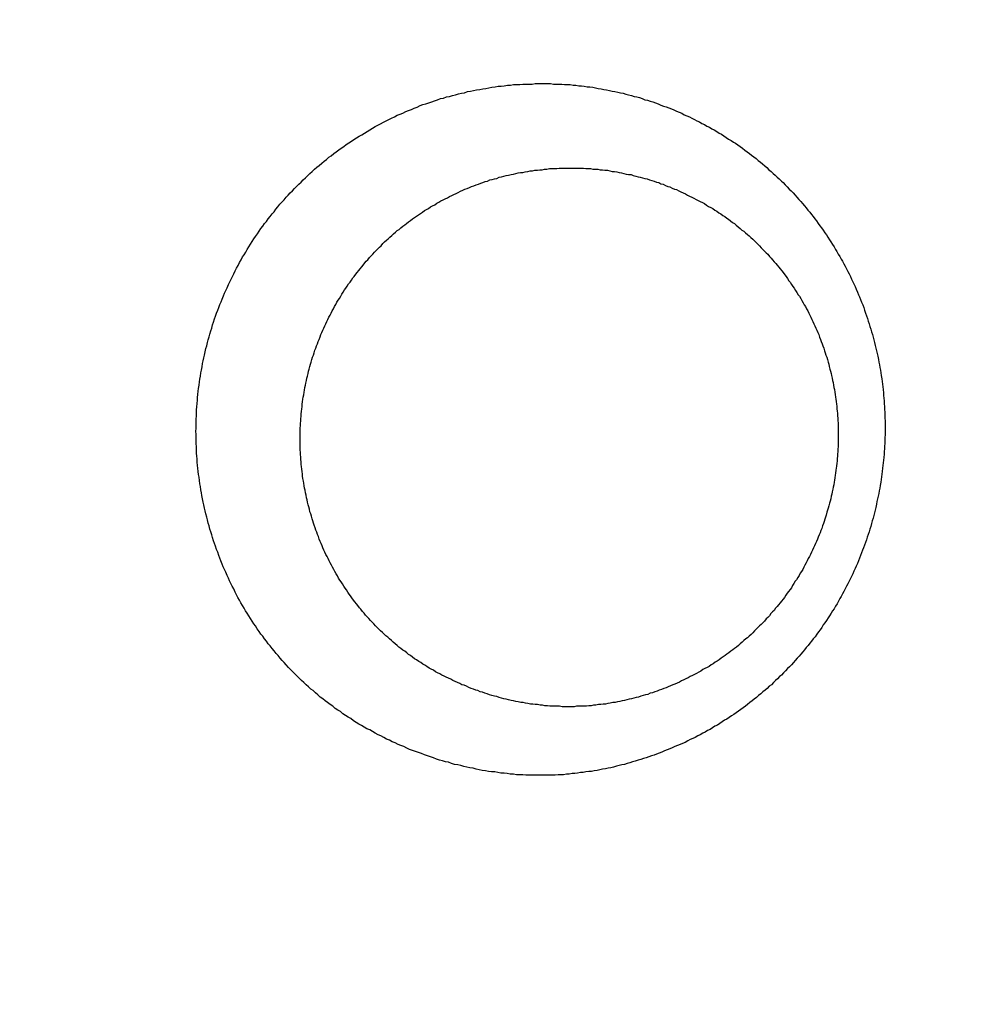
# Model space of a CAD drawing. Header units: millimetres. Extents: x -604189 to 881711, y -381903 to -7297.
# Tile 70 of 256: x -567412 to -567394, y -196058 to -196039. Entities that reach past the tile are written whole.
import ezdxf

# ---------------------------------------------------------------- set-up
doc = ezdxf.new("R2010")
doc.units = ezdxf.units.MM
doc.header["$LTSCALE"] = 100
doc.layers.add('OPIS', color=7, linetype='Continuous')
pattern_1 = [(45, (-296350.26, 111503), (-334.51454, 334.51454), []), (135, (-296350.26, 111503), (-334.51454, -334.51454), [])]

msp = doc.modelspace()

# ---------------------------------------------------------------- hatches: boundary and pattern name
at = {"layer": 'OPIS', "linetype": 'ByBlock', "lineweight": 13}
h = msp.add_hatch(dxfattribs=at)
h.set_pattern_fill('ANSI37', color=0, scale=149)
h.set_pattern_definition(pattern_1)
h.paths.add_polyline_path([(-565846.628, -200148.37), (-566196.825, -200149.347), (-566196.825, -200157.448), (-566296.825, -200157.448), (-566296.825, -200149.626), (-566746.825, -200150.882), (-566746.825, -201168.329, -0.414214), (-566403.888, -201511.266, -1), (-567089.762, -201511.266, -0.414214), (-566746.825, -201168.329), (-566746.825, -200936.871, -0.267949), (-567196.825, -200157.448), (-567296.825, -200157.448), (-567296.825, -200152.416), (-567606.815, -200153.281), (-567606.815, -201603.287), (-567556.815, -201603.147), (-567556.815, -205257.445), (-565846.45, -205257.445)])
h.paths.add_polyline_path([(-551636.825, -198396.286), (-576656.825, -198407.448), (-576656.825, -193157.448), (-579836.825, -193157.448), (-579836.825, -200437.448), (-570846.818, -200437.448), (-570846.818, -200053.169), (-551636.825, -200037.448)])
h.paths.add_polyline_path([(-566819.49, -205014.115), (-566583.775, -205014.115), (-566583.775, -204789.115), (-566819.49, -204789.115)], flags=24)
h.paths.add_polyline_path([(-566959.314, -200828.748), (-566427.171, -200828.748), (-566427.171, -200603.748), (-566959.314, -200603.748)], flags=24)
h.paths.add_polyline_path([(-566792.033, -202497.855), (-566276.912, -202497.855), (-566276.912, -202398.515), (-566792.033, -202398.515)], flags=24)
h.paths.add_polyline_path([(-566791.958, -202387.855), (-565854.55, -202387.855), (-565854.55, -202288.515), (-566791.958, -202288.515)], flags=24)
h.paths.add_polyline_path([(-567194.021, -202505.333), (-566857.345, -202505.333), (-566857.345, -202389.949), (-567194.021, -202389.949)], flags=24)
h.paths.add_polyline_path([(-567153.366, -202393.592), (-566996.4, -202393.592), (-566996.4, -202295.562), (-567153.366, -202295.562)], flags=24)
h.paths.add_polyline_path([(-566516.508, -200627.503), (-566516.508, -200287.803), (-566964.285, -200287.803), (-566964.285, -200627.503)], flags=24)
at = {"layer": 'OPIS', "linetype": 'ByBlock', "lineweight": 9}
h = msp.add_hatch(dxfattribs=at)
h.set_pattern_fill('ANSI37', color=0, scale=149)
h.set_pattern_definition(pattern_1)
edge = h.paths.add_edge_path()
edge.add_line((-551636.825, -193157.448), (-552906.825, -193157.448))
edge.add_line((-552906.825, -193157.448), (-552906.825, -193187.448))
edge.add_line((-552906.825, -193187.448), (-554281.473, -193187.448))
edge.add_line((-554281.473, -193187.448), (-554281.473, -193407.448))
edge.add_line((-554281.473, -193407.448), (-554641.473, -193407.448))
edge.add_line((-554641.473, -193407.448), (-554891.821, -193407.448))
edge.add_line((-554891.821, -193407.448), (-555251.821, -193407.448))
edge.add_line((-555251.821, -193407.448), (-555252.169, -193157.448))
edge.add_line((-555252.169, -193157.448), (-555156.825, -193407.448))
edge.add_line((-555156.825, -193407.448), (-555156.825, -196074.426))
edge.add_line((-555156.825, -196074.426), (-555036.825, -196074.426))
edge.add_line((-555036.825, -196074.426), (-555036.825, -196674.426))
edge.add_line((-555036.825, -196674.426), (-555036.825, -197274.426))
edge.add_line((-555036.825, -197274.426), (-555636.825, -197274.426))
edge.add_line((-555636.825, -197274.426), (-555636.825, -198296.526))
edge.add_line((-555636.825, -198296.526), (-555036.825, -198294.851))
edge.add_line((-555036.825, -198294.851), (-555036.825, -198287.448))
edge.add_line((-555036.825, -198287.448), (-554936.825, -198287.448))
edge.add_line((-554936.825, -198287.448), (-554936.825, -198294.572))
edge.add_line((-554936.825, -198294.572), (-554486.825, -198293.317))
edge.add_line((-554486.825, -198293.317), (-554486.825, -198292.448))
edge.add_line((-554486.825, -198292.448), (-554486.825, -197276.567))
edge.add_arc((-554486.825, -196933.63), 342.937, 180, 270, ccw=False)
edge.add_arc((-554486.825, -196933.63), 342.937, 0, 180, ccw=False)
edge.add_arc((-554486.825, -196933.63), 342.937, -90, 0, ccw=False)
edge.add_line((-554486.825, -197276.567), (-554486.825, -197508.025))
edge.add_arc((-554936.825, -198287.448), 900, 0, 60, ccw=False)
edge.add_line((-554036.825, -198287.448), (-553936.825, -198287.448))
edge.add_line((-553936.825, -198287.448), (-553936.825, -198291.782))
edge.add_line((-553936.825, -198291.782), (-551636.825, -198285.364))
edge.add_line((-551636.825, -198285.364), (-551636.825, -193157.448))
edge = h.paths.add_edge_path(flags=17)
edge.add_arc((-555292.825, -194555.644), 64, 0, 360)
edge = h.paths.add_edge_path(flags=17)
edge.add_arc((-555292.825, -194795.644), 64, 0, 360)
edge = h.paths.add_edge_path(flags=17)
edge.add_arc((-555532.825, -194555.644), 64, 0, 360)
edge = h.paths.add_edge_path(flags=17)
edge.add_arc((-555532.825, -194795.644), 64, 0, 360)
edge = h.paths.add_edge_path(flags=16)
edge.add_arc((-555445.578, -195632.918), 122.24, 0, 360)
edge = h.paths.add_edge_path(flags=17)
edge.add_arc((-555444.953, -195755.157), 131.84, -179.70702, 0.29298, ccw=False)
edge.add_line((-555576.791, -195755.831), (-555577.416, -195633.592))
edge.add_arc((-555445.578, -195632.918), 131.84, 0.29298, 180.29298, ccw=False)
edge.add_line((-555313.74, -195632.244), (-555313.115, -195754.483))
edge = h.paths.add_edge_path(flags=16)
edge.add_line((-555354.602, -195832.663), (-555410.524, -195781.149))
edge.add_arc((-555444.236, -195895.315), 119.04, 73.54834, 77.25266)
edge.add_line((-555417.97, -195779.209), (-555400.458, -195791.093))
edge.add_arc((-555397.928, -195789.134), 3.2, 66.437, 217.7638, ccw=False)
edge.add_arc((-555444.236, -195895.315), 119.04, 62.83618, 66.43696, ccw=False)
edge.add_line((-555389.89, -195789.404), (-555332.197, -195793.322))
edge.add_arc((-555444.953, -195755.157), 119.04, 319.37612, 341.30015, ccw=False)
edge = h.paths.add_edge_path(flags=0)
edge.add_arc((-555445.157, -195715.335), 16, 0, 360)
edge = h.paths.add_edge_path(flags=16)
edge.add_line((-555494.828, -195789.588), (-555556.499, -195794.41))
edge.add_arc((-555553.516, -195795.567), 3.2, 158.7889, 200.417)
edge.add_arc((-555444.953, -195755.157), 119.04, 200.41697, 219.83636)
edge.add_arc((-555533.904, -195829.364), 3.2, 219.8364, 346.9927)
edge.add_line((-555530.786, -195830.084), (-555488.51, -195790.333))
edge.add_arc((-555491.628, -195789.613), 3.2, 346.9927, 539.5529)
edge = h.paths.add_edge_path(flags=16)
edge.add_arc((-555444.953, -195755.157), 119.04, 258.76397, 281.82198, ccw=False)
edge.add_line((-555468.148, -195871.915), (-555480.159, -195865.083))
edge.add_arc((-555483.299, -195864.466), 3.2, 250.669, 348.8814, ccw=False)
edge.add_arc((-555444.953, -195755.157), 119.04, 229.64312, 250.66903, ccw=False)
edge.add_line((-555522.037, -195845.868), (-555468.703, -195779.633))
edge.add_arc((-555459.182, -195767.571), 15.366, -52.9828, 231.7166, ccw=False)
edge.add_arc((-555446.749, -195779.502), 3.2, 91.2428, 186.0743, ccw=False)
edge.add_arc((-555444.236, -195895.315), 119.04, 88.11241, 91.24277, ccw=False)
edge.add_line((-555440.315, -195776.34), (-555420.565, -195871.672))
h.paths.add_polyline_path([(-554267.155, -198153.982), (-554267.155, -197814.282), (-554714.931, -197814.282), (-554714.931, -198153.982)], flags=17)
h.paths.add_polyline_path([(-553792.63, -195548.14), (-553277.509, -195548.14), (-553277.509, -195448.8), (-553792.63, -195448.8)], flags=16)
h.paths.add_polyline_path([(-553792.555, -195438.14), (-553058.934, -195438.14), (-553058.934, -195338.8), (-553792.555, -195338.8)], flags=16)
h.paths.add_polyline_path([(-554194.618, -195555.618), (-553808.217, -195555.618), (-553808.217, -195440.235), (-554194.618, -195440.235)], flags=16)
h.paths.add_polyline_path([(-554153.974, -195443.932), (-553947.262, -195443.932), (-553947.262, -195345.836), (-554153.974, -195345.836)], flags=16)
h.paths.add_polyline_path([(-554256.508, -198153.982), (-554256.508, -197814.282), (-554704.285, -197814.282), (-554704.285, -198153.982)], flags=17)
h.paths.add_polyline_path([(-569496.825, -196631.63), (-571696.825, -196631.63), (-571696.825, -198287.448), (-569496.825, -198287.448)])
h.paths.add_polyline_path([(-567176.825, -196631.63), (-569376.825, -196631.63), (-569376.825, -198287.448), (-567176.825, -198287.448)])
h.paths.add_polyline_path([(-569376.825, -196535.63), (-567176.825, -196535.63), (-567176.825, -193157.448), (-569376.825, -193157.448)])
edge = h.paths.add_edge_path()
edge.add_arc((-571534.473, -195440.24), 50, 180, 270.0022)
edge.add_line((-571534.471, -195490.24), (-571329.472, -195490.239))
edge.add_arc((-571329.473, -195440.239), 50, 270.0009, 360)
edge.add_line((-571279.473, -195440.239), (-571279.473, -194996.239))
edge.add_arc((-571329.473, -194996.239), 50, 0, 90.0004)
edge.add_line((-571329.474, -194946.239), (-571534.474, -194946.24))
edge.add_arc((-571534.473, -194996.24), 50, 90.0009, 180)
edge.add_line((-571584.473, -194996.24), (-571584.473, -195440.24))
h.paths.add_polyline_path([(-571696.825, -196535.63), (-569496.825, -196535.63), (-569496.825, -193157.448), (-571696.825, -193157.448)])
edge = h.paths.add_edge_path()
edge.add_arc((-571945.684, -193388.705), 50, 0, 90.0004)
edge.add_line((-571945.684, -193338.705), (-572150.684, -193338.707))
edge.add_arc((-572150.684, -193388.707), 50, 90.0009, 180)
edge.add_line((-572200.684, -193388.707), (-572200.684, -193832.707))
edge.add_arc((-572150.684, -193832.707), 50, 180, 270.0022)
edge.add_line((-572150.682, -193882.707), (-571945.683, -193882.705))
edge.add_arc((-571945.684, -193832.705), 50, 270.0009, 360)
edge.add_line((-571895.684, -193832.705), (-571895.684, -193388.705))
h.paths.add_polyline_path([(-571816.825, -198287.448), (-571816.825, -193157.448), (-573216.825, -193157.448), (-573216.825, -198287.448)])

# ---------------------------------------------------------------- linework, layer by layer
at = {"color": 0}
for points in [[(-567402.05, -196053.518, 0), (-567402.108, -196053.518, 0), (-567402.166, -196053.518, 0), (-567402.224, -196053.518, 0), (-567402.281, -196053.518, 0), (-567402.339, -196053.508, 0), (-567402.397, -196053.508, 0), (-567402.455, -196053.508, 0), (-567402.512, -196053.498, 0), (-567402.57, -196053.498, 0), (-567402.628, -196053.488, 0), (-567402.686, -196053.478, 0), (-567402.744, -196053.478, 0), (-567402.801, -196053.468, 0), (-567402.859, -196053.458, 0), (-567402.917, -196053.458, 0), (-567402.974, -196053.448, 0), (-567403.032, -196053.438, 0), (-567403.089, -196053.428, 0), (-567403.147, -196053.418, 0), (-567403.204, -196053.408, 0), (-567403.261, -196053.388, 0), (-567403.318, -196053.378, 0), (-567403.376, -196053.368, 0), (-567403.433, -196053.358, 0), (-567403.49, -196053.338, 0), (-567403.546, -196053.328, 0), (-567403.603, -196053.318, 0), (-567403.66, -196053.298, 0), (-567403.716, -196053.278, 0), (-567403.773, -196053.268, 0), (-567403.829, -196053.248, 0), (-567403.885, -196053.238, 0), (-567403.941, -196053.218, 0), (-567403.997, -196053.198, 0), (-567404.053, -196053.178, 0), (-567404.108, -196053.158, 0), (-567404.164, -196053.138, 0), (-567404.219, -196053.118, 0), (-567404.274, -196053.098, 0), (-567404.329, -196053.078, 0), (-567404.384, -196053.058, 0), (-567404.438, -196053.038, 0), (-567404.492, -196053.018, 0), (-567404.546, -196052.988, 0), (-567404.6, -196052.968, 0), (-567404.654, -196052.948, 0), (-567404.708, -196052.918, 0), (-567404.761, -196052.898, 0), (-567404.814, -196052.868, 0), (-567404.867, -196052.848, 0), (-567404.919, -196052.818, 0), (-567404.972, -196052.788, 0), (-567405.024, -196052.768, 0), (-567405.076, -196052.738, 0), (-567405.127, -196052.708, 0), (-567405.179, -196052.678, 0), (-567405.23, -196052.658, 0), (-567405.28, -196052.628, 0), (-567405.331, -196052.598, 0), (-567405.381, -196052.568, 0), (-567405.431, -196052.538, 0), (-567405.481, -196052.508, 0), (-567405.53, -196052.468, 0), (-567405.579, -196052.438, 0), (-567405.628, -196052.408, 0), (-567405.676, -196052.378, 0), (-567405.724, -196052.338, 0), (-567405.772, -196052.308, 0), (-567405.819, -196052.278, 0), (-567405.866, -196052.238, 0), (-567405.913, -196052.208, 0), (-567405.96, -196052.168, 0), (-567406.006, -196052.138, 0), (-567406.051, -196052.098, 0), (-567406.097, -196052.068, 0), (-567406.141, -196052.028, 0), (-567406.186, -196051.988, 0), (-567406.23, -196051.948, 0), (-567406.274, -196051.918, 0), (-567406.317, -196051.878, 0), (-567406.36, -196051.838, 0), (-567406.403, -196051.798, 0), (-567406.445, -196051.758, 0), (-567406.487, -196051.718, 0), (-567406.528, -196051.678, 0), (-567406.569, -196051.638, 0), (-567406.609, -196051.598, 0), (-567406.65, -196051.558, 0), (-567406.689, -196051.518, 0), (-567406.728, -196051.468, 0), (-567406.767, -196051.428, 0), (-567406.806, -196051.388, 0), (-567406.844, -196051.348, 0), (-567406.881, -196051.298, 0), (-567406.918, -196051.258, 0), (-567406.955, -196051.208, 0), (-567406.991, -196051.168, 0), (-567407.027, -196051.118, 0), (-567407.062, -196051.078, 0), (-567407.097, -196051.028, 0), (-567407.132, -196050.988, 0), (-567407.166, -196050.938, 0), (-567407.2, -196050.898, 0), (-567407.233, -196050.848, 0), (-567407.266, -196050.798, 0), (-567407.298, -196050.748, 0), (-567407.33, -196050.708, 0), (-567407.361, -196050.658, 0), (-567407.392, -196050.608, 0), (-567407.423, -196050.558, 0), (-567407.453, -196050.508, 0), (-567407.483, -196050.468, 0), (-567407.512, -196050.418, 0), (-567407.541, -196050.368, 0), (-567407.569, -196050.318, 0), (-567407.597, -196050.268, 0), (-567407.625, -196050.218, 0), (-567407.652, -196050.168, 0), (-567407.678, -196050.118, 0), (-567407.704, -196050.058, 0), (-567407.73, -196050.008, 0), (-567407.755, -196049.958, 0), (-567407.78, -196049.908, 0), (-567407.804, -196049.858, 0), (-567407.828, -196049.808, 0), (-567407.852, -196049.748, 0), (-567407.875, -196049.698, 0), (-567407.897, -196049.648, 0), (-567407.919, -196049.598, 0), (-567407.941, -196049.538, 0), (-567407.962, -196049.488, 0), (-567407.982, -196049.438, 0), (-567408.002, -196049.378, 0), (-567408.022, -196049.328, 0), (-567408.041, -196049.268, 0), (-567408.06, -196049.218, 0), (-567408.078, -196049.168, 0), (-567408.096, -196049.108, 0), (-567408.113, -196049.058, 0), (-567408.13, -196048.998, 0), (-567408.146, -196048.948, 0), (-567408.162, -196048.888, 0), (-567408.177, -196048.838, 0), (-567408.192, -196048.778, 0), (-567408.206, -196048.728, 0), (-567408.22, -196048.668, 0), (-567408.234, -196048.608, 0), (-567408.247, -196048.558, 0), (-567408.259, -196048.498, 0), (-567408.271, -196048.448, 0), (-567408.282, -196048.388, 0), (-567408.293, -196048.328, 0), (-567408.304, -196048.278, 0), (-567408.313, -196048.218, 0), (-567408.323, -196048.158, 0), (-567408.332, -196048.108, 0), (-567408.34, -196048.048, 0), (-567408.348, -196047.988, 0), (-567408.355, -196047.938, 0), (-567408.362, -196047.878, 0), (-567408.368, -196047.818, 0), (-567408.374, -196047.768, 0), (-567408.38, -196047.708, 0), (-567408.384, -196047.648, 0), (-567408.389, -196047.598, 0), (-567408.392, -196047.538, 0), (-567408.396, -196047.478, 0), (-567408.398, -196047.418, 0), (-567408.401, -196047.368, 0), (-567408.402, -196047.308, 0), (-567408.404, -196047.248, 0), (-567408.404, -196047.188, 0), (-567408.405, -196047.138, 0), (-567408.404, -196047.078, 0), (-567408.403, -196047.018, 0), (-567408.402, -196046.968, 0), (-567408.4, -196046.908, 0), (-567408.398, -196046.848, 0), (-567408.395, -196046.788, 0), (-567408.392, -196046.738, 0), (-567408.388, -196046.678, 0), (-567408.384, -196046.618, 0), (-567408.379, -196046.558, 0), (-567408.374, -196046.508, 0), (-567408.368, -196046.448, 0), (-567408.361, -196046.388, 0), (-567408.355, -196046.338, 0), (-567408.347, -196046.278, 0), (-567408.339, -196046.218, 0), (-567408.331, -196046.168, 0), (-567408.322, -196046.108, 0), (-567408.313, -196046.048, 0), (-567408.303, -196045.998, 0), (-567408.292, -196045.938, 0), (-567408.282, -196045.878, 0), (-567408.27, -196045.828, 0), (-567408.258, -196045.768, 0), (-567408.246, -196045.718, 0), (-567408.233, -196045.658, 0), (-567408.22, -196045.598, 0), (-567408.206, -196045.548, 0), (-567408.191, -196045.488, 0), (-567408.176, -196045.438, 0), (-567408.161, -196045.378, 0), (-567408.145, -196045.328, 0), (-567408.129, -196045.268, 0), (-567408.112, -196045.218, 0), (-567408.095, -196045.158, 0), (-567408.077, -196045.108, 0), (-567408.059, -196045.048, 0), (-567408.04, -196044.998, 0), (-567408.021, -196044.938, 0), (-567408.001, -196044.888, 0), (-567407.981, -196044.838, 0), (-567407.96, -196044.778, 0), (-567407.939, -196044.728, 0), (-567407.918, -196044.678, 0), (-567407.896, -196044.618, 0), (-567407.873, -196044.568, 0), (-567407.85, -196044.518, 0), (-567407.827, -196044.468, 0), (-567407.803, -196044.408, 0), (-567407.778, -196044.358, 0), (-567407.754, -196044.308, 0), (-567407.728, -196044.258, 0), (-567407.703, -196044.208, 0), (-567407.677, -196044.158, 0), (-567407.65, -196044.108, 0), (-567407.623, -196044.058, 0), (-567407.596, -196043.998, 0), (-567407.568, -196043.948, 0), (-567407.539, -196043.898, 0), (-567407.51, -196043.858, 0), (-567407.481, -196043.808, 0), (-567407.452, -196043.758, 0), (-567407.421, -196043.708, 0), (-567407.391, -196043.658, 0), (-567407.36, -196043.608, 0), (-567407.329, -196043.558, 0), (-567407.297, -196043.518, 0), (-567407.264, -196043.468, 0), (-567407.232, -196043.418, 0), (-567407.199, -196043.368, 0), (-567407.165, -196043.328, 0), (-567407.131, -196043.278, 0), (-567407.097, -196043.238, 0), (-567407.062, -196043.188, 0), (-567407.027, -196043.148, 0), (-567406.992, -196043.098, 0), (-567406.956, -196043.058, 0), (-567406.92, -196043.008, 0), (-567406.883, -196042.968, 0), (-567406.846, -196042.918, 0), (-567406.808, -196042.878, 0), (-567406.77, -196042.838, 0), (-567406.732, -196042.788, 0), (-567406.694, -196042.748, 0), (-567406.655, -196042.708, 0), (-567406.615, -196042.668, 0), (-567406.576, -196042.628, 0), (-567406.536, -196042.588, 0), (-567406.495, -196042.548, 0), (-567406.454, -196042.508, 0), (-567406.413, -196042.468, 0), (-567406.372, -196042.428, 0), (-567406.33, -196042.388, 0), (-567406.288, -196042.348, 0), (-567406.245, -196042.308, 0), (-567406.202, -196042.268, 0), (-567406.159, -196042.228, 0), (-567406.115, -196042.198, 0), (-567406.071, -196042.158, 0), (-567406.027, -196042.118, 0), (-567405.983, -196042.088, 0), (-567405.938, -196042.048, 0), (-567405.892, -196042.018, 0), (-567405.847, -196041.978, 0), (-567405.801, -196041.948, 0), (-567405.755, -196041.908, 0), (-567405.708, -196041.878, 0), (-567405.662, -196041.848, 0), (-567405.614, -196041.808, 0), (-567405.567, -196041.778, 0), (-567405.519, -196041.748, 0), (-567405.471, -196041.718, 0), (-567405.423, -196041.688, 0), (-567405.375, -196041.658, 0), (-567405.326, -196041.628, 0), (-567405.277, -196041.598, 0), (-567405.228, -196041.568, 0), (-567405.178, -196041.538, 0), (-567405.128, -196041.508, 0), (-567405.078, -196041.478, 0), (-567405.028, -196041.448, 0), (-567404.977, -196041.428, 0), (-567404.926, -196041.398, 0), (-567404.875, -196041.368, 0), (-567404.824, -196041.348, 0), (-567404.772, -196041.318, 0), (-567404.721, -196041.298, 0), (-567404.669, -196041.268, 0), (-567404.616, -196041.248, 0), (-567404.564, -196041.228, 0), (-567404.511, -196041.198, 0), (-567404.458, -196041.178, 0), (-567404.405, -196041.158, 0), (-567404.352, -196041.138, 0), (-567404.298, -196041.118, 0), (-567404.245, -196041.088, 0), (-567404.191, -196041.068, 0), (-567404.137, -196041.058, 0), (-567404.083, -196041.038, 0), (-567404.028, -196041.018, 0), (-567403.974, -196040.998, 0), (-567403.919, -196040.978, 0), (-567403.864, -196040.958, 0), (-567403.809, -196040.948, 0), (-567403.754, -196040.928, 0), (-567403.698, -196040.918, 0), (-567403.643, -196040.898, 0), (-567403.587, -196040.888, 0), (-567403.531, -196040.868, 0), (-567403.475, -196040.858, 0), (-567403.419, -196040.848, 0), (-567403.363, -196040.828, 0), (-567403.307, -196040.818, 0), (-567403.25, -196040.808, 0), (-567403.194, -196040.798, 0), (-567403.137, -196040.788, 0), (-567403.08, -196040.778, 0), (-567403.024, -196040.768, 0), (-567402.967, -196040.758, 0), (-567402.91, -196040.748, 0), (-567402.853, -196040.738, 0), (-567402.795, -196040.728, 0), (-567402.738, -196040.728, 0), (-567402.681, -196040.718, 0), (-567402.624, -196040.708, 0), (-567402.566, -196040.708, 0), (-567402.509, -196040.698, 0), (-567402.451, -196040.698, 0), (-567402.394, -196040.698, 0), (-567402.336, -196040.688, 0), (-567402.279, -196040.688, 0), (-567402.221, -196040.688, 0), (-567402.163, -196040.688, 0), (-567402.106, -196040.678, 0), (-567402.048, -196040.678, 0), (-567401.99, -196040.678, 0), (-567401.933, -196040.678, 0), (-567401.875, -196040.678, 0)], [(-567401.875, -196040.678, 0), (-567401.822, -196040.678, 0), (-567401.77, -196040.688, 0), (-567401.718, -196040.688, 0), (-567401.665, -196040.688, 0), (-567401.613, -196040.688, 0), (-567401.56, -196040.698, 0), (-567401.508, -196040.698, 0), (-567401.456, -196040.698, 0), (-567401.403, -196040.708, 0), (-567401.351, -196040.708, 0), (-567401.299, -196040.718, 0), (-567401.247, -196040.718, 0), (-567401.195, -196040.728, 0), (-567401.142, -196040.738, 0), (-567401.091, -196040.738, 0), (-567401.039, -196040.748, 0), (-567400.987, -196040.758, 0), (-567400.935, -196040.768, 0), (-567400.883, -196040.778, 0), (-567400.832, -196040.788, 0), (-567400.78, -196040.798, 0), (-567400.729, -196040.808, 0), (-567400.678, -196040.818, 0), (-567400.626, -196040.828, 0), (-567400.575, -196040.838, 0), (-567400.524, -196040.848, 0), (-567400.473, -196040.858, 0), (-567400.422, -196040.878, 0), (-567400.372, -196040.888, 0), (-567400.321, -196040.898, 0), (-567400.271, -196040.918, 0), (-567400.22, -196040.928, 0), (-567400.17, -196040.938, 0), (-567400.12, -196040.958, 0), (-567400.07, -196040.978, 0), (-567400.02, -196040.988, 0), (-567399.971, -196041.008, 0), (-567399.921, -196041.018, 0), (-567399.872, -196041.038, 0), (-567399.822, -196041.058, 0), (-567399.773, -196041.078, 0), (-567399.724, -196041.098, 0), (-567399.675, -196041.108, 0), (-567399.627, -196041.128, 0), (-567399.578, -196041.148, 0), (-567399.53, -196041.168, 0), (-567399.482, -196041.188, 0), (-567399.434, -196041.208, 0), (-567399.386, -196041.228, 0), (-567399.339, -196041.258, 0), (-567399.291, -196041.278, 0), (-567399.244, -196041.298, 0), (-567399.197, -196041.318, 0), (-567399.15, -196041.348, 0), (-567399.103, -196041.368, 0), (-567399.057, -196041.388, 0), (-567399.01, -196041.418, 0), (-567398.964, -196041.438, 0), (-567398.918, -196041.468, 0), (-567398.873, -196041.488, 0), (-567398.827, -196041.518, 0), (-567398.782, -196041.538, 0), (-567398.737, -196041.568, 0), (-567398.692, -196041.598, 0), (-567398.647, -196041.618, 0), (-567398.603, -196041.648, 0), (-567398.559, -196041.678, 0), (-567398.515, -196041.708, 0), (-567398.471, -196041.738, 0), (-567398.428, -196041.768, 0), (-567398.385, -196041.788, 0), (-567398.342, -196041.818, 0), (-567398.299, -196041.848, 0), (-567398.257, -196041.878, 0), (-567398.214, -196041.918, 0), (-567398.172, -196041.948, 0), (-567398.131, -196041.978, 0), (-567398.089, -196042.008, 0), (-567398.048, -196042.038, 0), (-567398.007, -196042.068, 0), (-567397.966, -196042.108, 0), (-567397.926, -196042.138, 0), (-567397.886, -196042.168, 0), (-567397.846, -196042.208, 0), (-567397.807, -196042.238, 0), (-567397.767, -196042.278, 0), (-567397.728, -196042.308, 0), (-567397.689, -196042.348, 0), (-567397.651, -196042.378, 0), (-567397.613, -196042.418, 0), (-567397.575, -196042.448, 0), (-567397.537, -196042.488, 0), (-567397.5, -196042.518, 0), (-567397.463, -196042.558, 0), (-567397.427, -196042.598, 0), (-567397.39, -196042.638, 0), (-567397.354, -196042.668, 0), (-567397.318, -196042.708, 0), (-567397.283, -196042.748, 0), (-567397.248, -196042.788, 0), (-567397.213, -196042.828, 0), (-567397.178, -196042.868, 0), (-567397.144, -196042.908, 0), (-567397.11, -196042.948, 0), (-567397.077, -196042.988, 0), (-567397.044, -196043.028, 0), (-567397.011, -196043.068, 0), (-567396.978, -196043.108, 0), (-567396.946, -196043.148, 0), (-567396.914, -196043.188, 0), (-567396.883, -196043.228, 0), (-567396.852, -196043.278, 0), (-567396.821, -196043.318, 0), (-567396.791, -196043.358, 0), (-567396.76, -196043.398, 0), (-567396.731, -196043.448, 0), (-567396.701, -196043.488, 0), (-567396.672, -196043.528, 0), (-567396.643, -196043.578, 0), (-567396.615, -196043.618, 0), (-567396.587, -196043.668, 0), (-567396.559, -196043.708, 0), (-567396.532, -196043.758, 0), (-567396.505, -196043.798, 0), (-567396.479, -196043.848, 0), (-567396.452, -196043.888, 0), (-567396.427, -196043.938, 0), (-567396.401, -196043.978, 0), (-567396.376, -196044.028, 0), (-567396.351, -196044.068, 0), (-567396.327, -196044.118, 0), (-567396.303, -196044.168, 0), (-567396.28, -196044.208, 0), (-567396.256, -196044.258, 0), (-567396.234, -196044.308, 0), (-567396.211, -196044.358, 0), (-567396.189, -196044.398, 0), (-567396.167, -196044.448, 0), (-567396.146, -196044.498, 0), (-567396.125, -196044.548, 0), (-567396.105, -196044.598, 0), (-567396.085, -196044.638, 0), (-567396.065, -196044.688, 0), (-567396.046, -196044.738, 0), (-567396.027, -196044.788, 0), (-567396.008, -196044.838, 0), (-567395.99, -196044.888, 0), (-567395.973, -196044.938, 0), (-567395.955, -196044.988, 0), (-567395.939, -196045.038, 0), (-567395.922, -196045.088, 0), (-567395.906, -196045.138, 0), (-567395.891, -196045.188, 0), (-567395.875, -196045.238, 0), (-567395.861, -196045.288, 0), (-567395.846, -196045.338, 0), (-567395.832, -196045.388, 0), (-567395.819, -196045.438, 0), (-567395.806, -196045.488, 0), (-567395.793, -196045.538, 0), (-567395.781, -196045.588, 0), (-567395.769, -196045.638, 0), (-567395.758, -196045.688, 0), (-567395.747, -196045.738, 0), (-567395.736, -196045.798, 0), (-567395.726, -196045.848, 0), (-567395.716, -196045.898, 0), (-567395.707, -196045.948, 0), (-567395.698, -196045.998, 0), (-567395.69, -196046.048, 0), (-567395.682, -196046.098, 0), (-567395.674, -196046.158, 0), (-567395.667, -196046.208, 0), (-567395.66, -196046.258, 0), (-567395.654, -196046.308, 0), (-567395.648, -196046.358, 0), (-567395.643, -196046.418, 0), (-567395.638, -196046.468, 0), (-567395.633, -196046.518, 0), (-567395.629, -196046.568, 0), (-567395.625, -196046.618, 0), (-567395.622, -196046.678, 0), (-567395.619, -196046.728, 0), (-567395.616, -196046.778, 0), (-567395.614, -196046.828, 0), (-567395.613, -196046.888, 0), (-567395.612, -196046.938, 0), (-567395.611, -196046.988, 0), (-567395.61, -196047.038, 0), (-567395.61, -196047.088, 0), (-567395.611, -196047.148, 0), (-567395.612, -196047.198, 0), (-567395.613, -196047.248, 0), (-567395.615, -196047.298, 0), (-567395.617, -196047.358, 0), (-567395.62, -196047.408, 0), (-567395.623, -196047.458, 0), (-567395.626, -196047.508, 0), (-567395.63, -196047.558, 0), (-567395.634, -196047.618, 0), (-567395.639, -196047.668, 0), (-567395.644, -196047.718, 0), (-567395.65, -196047.768, 0), (-567395.656, -196047.818, 0), (-567395.662, -196047.878, 0), (-567395.669, -196047.928, 0), (-567395.676, -196047.978, 0), (-567395.684, -196048.028, 0), (-567395.692, -196048.078, 0), (-567395.701, -196048.138, 0), (-567395.71, -196048.188, 0), (-567395.719, -196048.238, 0), (-567395.729, -196048.288, 0), (-567395.739, -196048.338, 0), (-567395.75, -196048.388, 0), (-567395.761, -196048.438, 0), (-567395.772, -196048.488, 0), (-567395.784, -196048.548, 0), (-567395.796, -196048.598, 0), (-567395.809, -196048.648, 0), (-567395.822, -196048.698, 0), (-567395.835, -196048.748, 0), (-567395.849, -196048.798, 0), (-567395.864, -196048.848, 0), (-567395.878, -196048.898, 0), (-567395.894, -196048.948, 0), (-567395.909, -196048.998, 0), (-567395.925, -196049.048, 0), (-567395.941, -196049.098, 0), (-567395.958, -196049.148, 0), (-567395.975, -196049.198, 0), (-567395.993, -196049.248, 0), (-567396.011, -196049.298, 0), (-567396.029, -196049.338, 0), (-567396.048, -196049.388, 0), (-567396.067, -196049.438, 0), (-567396.086, -196049.488, 0), (-567396.106, -196049.538, 0), (-567396.126, -196049.588, 0), (-567396.147, -196049.638, 0), (-567396.168, -196049.678, 0), (-567396.19, -196049.728, 0), (-567396.211, -196049.778, 0), (-567396.234, -196049.828, 0), (-567396.256, -196049.868, 0), (-567396.279, -196049.918, 0), (-567396.303, -196049.968, 0), (-567396.326, -196050.008, 0), (-567396.35, -196050.058, 0), (-567396.375, -196050.108, 0), (-567396.4, -196050.148, 0), (-567396.425, -196050.198, 0), (-567396.451, -196050.238, 0), (-567396.477, -196050.288, 0), (-567396.503, -196050.338, 0), (-567396.53, -196050.378, 0), (-567396.557, -196050.428, 0), (-567396.585, -196050.468, 0), (-567396.613, -196050.508, 0), (-567396.641, -196050.558, 0), (-567396.67, -196050.598, 0), (-567396.699, -196050.648, 0), (-567396.728, -196050.688, 0), (-567396.758, -196050.728, 0), (-567396.788, -196050.778, 0), (-567396.818, -196050.818, 0), (-567396.849, -196050.858, 0), (-567396.88, -196050.898, 0), (-567396.911, -196050.948, 0), (-567396.943, -196050.988, 0), (-567396.975, -196051.028, 0), (-567397.007, -196051.068, 0), (-567397.04, -196051.108, 0), (-567397.073, -196051.148, 0), (-567397.107, -196051.188, 0), (-567397.14, -196051.228, 0), (-567397.174, -196051.268, 0), (-567397.209, -196051.308, 0), (-567397.243, -196051.348, 0), (-567397.278, -196051.388, 0), (-567397.314, -196051.428, 0), (-567397.349, -196051.468, 0), (-567397.385, -196051.508, 0), (-567397.421, -196051.538, 0), (-567397.458, -196051.578, 0), (-567397.495, -196051.618, 0), (-567397.532, -196051.658, 0), (-567397.569, -196051.688, 0), (-567397.607, -196051.728, 0), (-567397.645, -196051.758, 0), (-567397.683, -196051.798, 0), (-567397.722, -196051.838, 0), (-567397.76, -196051.868, 0), (-567397.799, -196051.908, 0), (-567397.839, -196051.938, 0), (-567397.878, -196051.968, 0), (-567397.918, -196052.008, 0), (-567397.959, -196052.038, 0), (-567397.999, -196052.078, 0), (-567398.04, -196052.108, 0), (-567398.081, -196052.138, 0), (-567398.122, -196052.168, 0), (-567398.163, -196052.208, 0), (-567398.205, -196052.238, 0), (-567398.247, -196052.268, 0), (-567398.289, -196052.298, 0), (-567398.332, -196052.328, 0), (-567398.375, -196052.358, 0), (-567398.418, -196052.388, 0), (-567398.461, -196052.418, 0), (-567398.504, -196052.448, 0), (-567398.548, -196052.478, 0), (-567398.592, -196052.498, 0), (-567398.636, -196052.528, 0), (-567398.68, -196052.558, 0), (-567398.725, -196052.588, 0), (-567398.77, -196052.608, 0), (-567398.815, -196052.638, 0), (-567398.86, -196052.668, 0), (-567398.905, -196052.688, 0), (-567398.951, -196052.718, 0), (-567398.997, -196052.738, 0), (-567399.043, -196052.768, 0), (-567399.089, -196052.788, 0), (-567399.135, -196052.818, 0), (-567399.182, -196052.838, 0), (-567399.229, -196052.858, 0), (-567399.276, -196052.878, 0), (-567399.323, -196052.908, 0), (-567399.37, -196052.928, 0), (-567399.418, -196052.948, 0), (-567399.465, -196052.968, 0), (-567399.513, -196052.988, 0), (-567399.561, -196053.008, 0), (-567399.609, -196053.028, 0), (-567399.657, -196053.048, 0), (-567399.706, -196053.068, 0), (-567399.754, -196053.088, 0), (-567399.803, -196053.108, 0), (-567399.852, -196053.128, 0), (-567399.901, -196053.148, 0), (-567399.95, -196053.158, 0), (-567399.999, -196053.178, 0), (-567400.049, -196053.198, 0), (-567400.098, -196053.208, 0), (-567400.148, -196053.228, 0), (-567400.198, -196053.238, 0), (-567400.248, -196053.258, 0), (-567400.298, -196053.268, 0), (-567400.348, -196053.288, 0), (-567400.398, -196053.298, 0), (-567400.449, -196053.318, 0), (-567400.499, -196053.328, 0), (-567400.55, -196053.338, 0), (-567400.6, -196053.348, 0), (-567400.651, -196053.368, 0), (-567400.702, -196053.378, 0), (-567400.753, -196053.388, 0), (-567400.804, -196053.398, 0), (-567400.855, -196053.408, 0), (-567400.906, -196053.418, 0), (-567400.958, -196053.428, 0), (-567401.009, -196053.438, 0), (-567401.06, -196053.448, 0), (-567401.112, -196053.448, 0), (-567401.164, -196053.458, 0), (-567401.215, -196053.468, 0), (-567401.267, -196053.468, 0), (-567401.319, -196053.478, 0), (-567401.371, -196053.488, 0), (-567401.423, -196053.488, 0), (-567401.475, -196053.498, 0), (-567401.527, -196053.498, 0), (-567401.579, -196053.508, 0), (-567401.631, -196053.508, 0), (-567401.683, -196053.508, 0), (-567401.736, -196053.518, 0), (-567401.788, -196053.518, 0), (-567401.84, -196053.518, 0), (-567401.893, -196053.518, 0), (-567401.945, -196053.518, 0), (-567401.998, -196053.518, 0), (-567402.05, -196053.518, 0)], [(-567401.516, -196052.248, 0), (-567401.562, -196052.248, 0), (-567401.607, -196052.248, 0), (-567401.653, -196052.238, 0), (-567401.698, -196052.238, 0), (-567401.743, -196052.238, 0), (-567401.789, -196052.238, 0), (-567401.834, -196052.238, 0), (-567401.88, -196052.228, 0), (-567401.925, -196052.228, 0), (-567401.97, -196052.218, 0), (-567402.016, -196052.218, 0), (-567402.061, -196052.208, 0), (-567402.106, -196052.208, 0), (-567402.151, -196052.198, 0), (-567402.196, -196052.198, 0), (-567402.241, -196052.188, 0), (-567402.286, -196052.178, 0), (-567402.331, -196052.168, 0), (-567402.376, -196052.168, 0), (-567402.421, -196052.158, 0), (-567402.466, -196052.148, 0), (-567402.511, -196052.138, 0), (-567402.555, -196052.128, 0), (-567402.6, -196052.118, 0), (-567402.644, -196052.108, 0), (-567402.688, -196052.098, 0), (-567402.733, -196052.088, 0), (-567402.777, -196052.078, 0), (-567402.821, -196052.058, 0), (-567402.865, -196052.048, 0), (-567402.909, -196052.038, 0), (-567402.953, -196052.028, 0), (-567402.996, -196052.008, 0), (-567403.04, -196051.998, 0), (-567403.083, -196051.978, 0), (-567403.126, -196051.968, 0), (-567403.169, -196051.948, 0), (-567403.212, -196051.938, 0), (-567403.255, -196051.918, 0), (-567403.298, -196051.908, 0), (-567403.341, -196051.888, 0), (-567403.383, -196051.868, 0), (-567403.425, -196051.848, 0), (-567403.467, -196051.838, 0), (-567403.509, -196051.818, 0), (-567403.551, -196051.798, 0), (-567403.593, -196051.778, 0), (-567403.634, -196051.758, 0), (-567403.675, -196051.738, 0), (-567403.716, -196051.718, 0), (-567403.757, -196051.698, 0), (-567403.798, -196051.678, 0), (-567403.838, -196051.658, 0), (-567403.879, -196051.638, 0), (-567403.919, -196051.618, 0), (-567403.959, -196051.598, 0), (-567403.998, -196051.568, 0), (-567404.038, -196051.548, 0), (-567404.077, -196051.528, 0), (-567404.116, -196051.498, 0), (-567404.155, -196051.478, 0), (-567404.193, -196051.458, 0), (-567404.232, -196051.428, 0), (-567404.27, -196051.408, 0), (-567404.308, -196051.378, 0), (-567404.345, -196051.358, 0), (-567404.383, -196051.328, 0), (-567404.42, -196051.298, 0), (-567404.457, -196051.278, 0), (-567404.493, -196051.248, 0), (-567404.53, -196051.218, 0), (-567404.566, -196051.198, 0), (-567404.602, -196051.168, 0), (-567404.637, -196051.138, 0), (-567404.672, -196051.108, 0), (-567404.707, -196051.078, 0), (-567404.742, -196051.048, 0), (-567404.776, -196051.018, 0), (-567404.811, -196050.988, 0), (-567404.844, -196050.958, 0), (-567404.878, -196050.928, 0), (-567404.911, -196050.898, 0), (-567404.944, -196050.868, 0), (-567404.977, -196050.838, 0), (-567405.009, -196050.808, 0), (-567405.041, -196050.778, 0), (-567405.072, -196050.748, 0), (-567405.104, -196050.708, 0), (-567405.135, -196050.678, 0), (-567405.166, -196050.648, 0), (-567405.196, -196050.608, 0), (-567405.226, -196050.578, 0), (-567405.256, -196050.548, 0), (-567405.285, -196050.508, 0), (-567405.314, -196050.478, 0), (-567405.343, -196050.438, 0), (-567405.371, -196050.408, 0), (-567405.4, -196050.368, 0), (-567405.427, -196050.338, 0), (-567405.455, -196050.298, 0), (-567405.482, -196050.268, 0), (-567405.509, -196050.228, 0), (-567405.535, -196050.188, 0), (-567405.561, -196050.158, 0), (-567405.587, -196050.118, 0), (-567405.612, -196050.078, 0), (-567405.637, -196050.048, 0), (-567405.662, -196050.008, 0), (-567405.686, -196049.968, 0), (-567405.71, -196049.928, 0), (-567405.734, -196049.898, 0), (-567405.757, -196049.858, 0), (-567405.78, -196049.818, 0), (-567405.803, -196049.778, 0), (-567405.825, -196049.738, 0), (-567405.847, -196049.698, 0), (-567405.869, -196049.658, 0), (-567405.89, -196049.618, 0), (-567405.911, -196049.578, 0), (-567405.931, -196049.538, 0), (-567405.951, -196049.498, 0), (-567405.971, -196049.458, 0), (-567405.991, -196049.418, 0), (-567406.01, -196049.378, 0), (-567406.028, -196049.338, 0), (-567406.047, -196049.298, 0), (-567406.064, -196049.258, 0), (-567406.082, -196049.218, 0), (-567406.099, -196049.178, 0), (-567406.116, -196049.138, 0), (-567406.132, -196049.088, 0), (-567406.148, -196049.048, 0), (-567406.164, -196049.008, 0), (-567406.179, -196048.968, 0), (-567406.194, -196048.928, 0), (-567406.209, -196048.878, 0), (-567406.223, -196048.838, 0), (-567406.236, -196048.798, 0), (-567406.25, -196048.758, 0), (-567406.263, -196048.708, 0), (-567406.275, -196048.668, 0), (-567406.288, -196048.628, 0), (-567406.299, -196048.578, 0), (-567406.311, -196048.538, 0), (-567406.322, -196048.498, 0), (-567406.333, -196048.448, 0), (-567406.343, -196048.408, 0), (-567406.353, -196048.368, 0), (-567406.362, -196048.318, 0), (-567406.371, -196048.278, 0), (-567406.38, -196048.228, 0), (-567406.388, -196048.188, 0), (-567406.396, -196048.148, 0), (-567406.404, -196048.098, 0), (-567406.411, -196048.058, 0), (-567406.418, -196048.008, 0), (-567406.424, -196047.968, 0), (-567406.43, -196047.928, 0), (-567406.436, -196047.878, 0), (-567406.441, -196047.838, 0), (-567406.446, -196047.788, 0), (-567406.45, -196047.748, 0), (-567406.454, -196047.698, 0), (-567406.458, -196047.658, 0), (-567406.461, -196047.608, 0), (-567406.464, -196047.568, 0), (-567406.466, -196047.528, 0), (-567406.468, -196047.478, 0), (-567406.47, -196047.438, 0), (-567406.471, -196047.388, 0), (-567406.472, -196047.348, 0), (-567406.472, -196047.298, 0), (-567406.472, -196047.258, 0), (-567406.472, -196047.208, 0), (-567406.471, -196047.168, 0), (-567406.47, -196047.118, 0), (-567406.468, -196047.078, 0), (-567406.466, -196047.028, 0), (-567406.464, -196046.988, 0), (-567406.461, -196046.938, 0), (-567406.458, -196046.898, 0), (-567406.454, -196046.858, 0), (-567406.451, -196046.808, 0), (-567406.446, -196046.768, 0), (-567406.441, -196046.718, 0), (-567406.436, -196046.678, 0), (-567406.431, -196046.628, 0), (-567406.425, -196046.588, 0), (-567406.419, -196046.538, 0), (-567406.412, -196046.498, 0), (-567406.405, -196046.458, 0), (-567406.397, -196046.408, 0), (-567406.39, -196046.368, 0), (-567406.381, -196046.318, 0), (-567406.373, -196046.278, 0), (-567406.364, -196046.238, 0), (-567406.354, -196046.188, 0), (-567406.344, -196046.148, 0), (-567406.334, -196046.108, 0), (-567406.324, -196046.058, 0), (-567406.313, -196046.018, 0), (-567406.301, -196045.978, 0), (-567406.289, -196045.928, 0), (-567406.277, -196045.888, 0), (-567406.265, -196045.848, 0), (-567406.252, -196045.798, 0), (-567406.239, -196045.758, 0), (-567406.225, -196045.718, 0), (-567406.211, -196045.678, 0), (-567406.197, -196045.628, 0), (-567406.182, -196045.588, 0), (-567406.167, -196045.548, 0), (-567406.151, -196045.508, 0), (-567406.135, -196045.468, 0), (-567406.119, -196045.428, 0), (-567406.102, -196045.378, 0), (-567406.085, -196045.338, 0), (-567406.068, -196045.298, 0), (-567406.05, -196045.258, 0), (-567406.032, -196045.218, 0), (-567406.014, -196045.178, 0), (-567405.995, -196045.138, 0), (-567405.976, -196045.098, 0), (-567405.956, -196045.058, 0), (-567405.936, -196045.018, 0), (-567405.916, -196044.978, 0), (-567405.895, -196044.938, 0), (-567405.874, -196044.898, 0), (-567405.853, -196044.858, 0), (-567405.832, -196044.818, 0), (-567405.81, -196044.778, 0), (-567405.787, -196044.738, 0), (-567405.765, -196044.698, 0), (-567405.741, -196044.668, 0), (-567405.718, -196044.628, 0), (-567405.694, -196044.588, 0), (-567405.67, -196044.548, 0), (-567405.646, -196044.508, 0), (-567405.621, -196044.478, 0), (-567405.596, -196044.438, 0), (-567405.571, -196044.398, 0), (-567405.545, -196044.368, 0), (-567405.519, -196044.328, 0), (-567405.493, -196044.288, 0), (-567405.466, -196044.258, 0), (-567405.439, -196044.218, 0), (-567405.412, -196044.188, 0), (-567405.384, -196044.148, 0), (-567405.357, -196044.118, 0), (-567405.328, -196044.078, 0), (-567405.3, -196044.048, 0), (-567405.271, -196044.008, 0), (-567405.242, -196043.978, 0), (-567405.213, -196043.948, 0), (-567405.183, -196043.908, 0), (-567405.153, -196043.878, 0), (-567405.122, -196043.848, 0), (-567405.092, -196043.808, 0), (-567405.061, -196043.778, 0), (-567405.03, -196043.748, 0), (-567404.998, -196043.718, 0), (-567404.967, -196043.688, 0), (-567404.935, -196043.648, 0), (-567404.902, -196043.618, 0), (-567404.87, -196043.588, 0), (-567404.837, -196043.558, 0), (-567404.804, -196043.528, 0), (-567404.77, -196043.498, 0), (-567404.737, -196043.468, 0), (-567404.703, -196043.438, 0), (-567404.669, -196043.408, 0), (-567404.634, -196043.388, 0), (-567404.599, -196043.358, 0), (-567404.564, -196043.328, 0), (-567404.529, -196043.298, 0), (-567404.494, -196043.278, 0), (-567404.458, -196043.248, 0), (-567404.422, -196043.218, 0), (-567404.386, -196043.188, 0), (-567404.349, -196043.168, 0), (-567404.313, -196043.138, 0), (-567404.276, -196043.118, 0), (-567404.239, -196043.088, 0), (-567404.201, -196043.068, 0), (-567404.164, -196043.038, 0), (-567404.126, -196043.018, 0), (-567404.088, -196042.998, 0), (-567404.05, -196042.968, 0), (-567404.011, -196042.948, 0), (-567403.973, -196042.928, 0), (-567403.934, -196042.898, 0), (-567403.895, -196042.878, 0), (-567403.856, -196042.858, 0), (-567403.816, -196042.838, 0), (-567403.777, -196042.818, 0), (-567403.737, -196042.798, 0), (-567403.697, -196042.778, 0), (-567403.657, -196042.758, 0), (-567403.616, -196042.738, 0), (-567403.576, -196042.718, 0), (-567403.535, -196042.698, 0), (-567403.494, -196042.678, 0), (-567403.453, -196042.658, 0), (-567403.412, -196042.638, 0), (-567403.37, -196042.628, 0), (-567403.329, -196042.608, 0), (-567403.287, -196042.588, 0), (-567403.245, -196042.578, 0), (-567403.203, -196042.558, 0), (-567403.161, -196042.548, 0), (-567403.118, -196042.528, 0), (-567403.076, -196042.518, 0), (-567403.033, -196042.498, 0), (-567402.991, -196042.488, 0), (-567402.948, -196042.468, 0), (-567402.905, -196042.458, 0), (-567402.861, -196042.448, 0), (-567402.818, -196042.438, 0), (-567402.775, -196042.418, 0), (-567402.731, -196042.408, 0), (-567402.688, -196042.398, 0), (-567402.644, -196042.388, 0), (-567402.6, -196042.378, 0), (-567402.556, -196042.368, 0), (-567402.512, -196042.358, 0), (-567402.468, -196042.348, 0), (-567402.424, -196042.338, 0), (-567402.379, -196042.328, 0), (-567402.335, -196042.328, 0), (-567402.291, -196042.318, 0), (-567402.246, -196042.308, 0), (-567402.201, -196042.298, 0), (-567402.157, -196042.298, 0), (-567402.112, -196042.288, 0), (-567402.067, -196042.288, 0), (-567402.022, -196042.278, 0), (-567401.978, -196042.278, 0), (-567401.933, -196042.268, 0), (-567401.888, -196042.268, 0), (-567401.843, -196042.258, 0), (-567401.798, -196042.258, 0), (-567401.752, -196042.258, 0), (-567401.707, -196042.258, 0), (-567401.662, -196042.248, 0), (-567401.617, -196042.248, 0), (-567401.572, -196042.248, 0), (-567401.527, -196042.248, 0), (-567401.482, -196042.248, 0), (-567401.436, -196042.248, 0), (-567401.391, -196042.248, 0), (-567401.346, -196042.248, 0)], [(-567401.346, -196042.248, 0), (-567401.301, -196042.248, 0), (-567401.257, -196042.248, 0), (-567401.212, -196042.248, 0), (-567401.167, -196042.258, 0), (-567401.123, -196042.258, 0), (-567401.078, -196042.258, 0), (-567401.034, -196042.268, 0), (-567400.989, -196042.268, 0), (-567400.945, -196042.268, 0), (-567400.9, -196042.278, 0), (-567400.856, -196042.278, 0), (-567400.811, -196042.288, 0), (-567400.767, -196042.288, 0), (-567400.723, -196042.298, 0), (-567400.679, -196042.308, 0), (-567400.635, -196042.308, 0), (-567400.591, -196042.318, 0), (-567400.547, -196042.328, 0), (-567400.503, -196042.338, 0), (-567400.459, -196042.348, 0), (-567400.415, -196042.358, 0), (-567400.372, -196042.368, 0), (-567400.328, -196042.368, 0), (-567400.285, -196042.388, 0), (-567400.241, -196042.398, 0), (-567400.198, -196042.408, 0), (-567400.155, -196042.418, 0), (-567400.112, -196042.428, 0), (-567400.069, -196042.438, 0), (-567400.026, -196042.448, 0), (-567399.983, -196042.468, 0), (-567399.941, -196042.478, 0), (-567399.898, -196042.488, 0), (-567399.856, -196042.508, 0), (-567399.814, -196042.518, 0), (-567399.772, -196042.538, 0), (-567399.73, -196042.548, 0), (-567399.688, -196042.568, 0), (-567399.646, -196042.588, 0), (-567399.605, -196042.598, 0), (-567399.564, -196042.618, 0), (-567399.522, -196042.638, 0), (-567399.481, -196042.648, 0), (-567399.441, -196042.668, 0), (-567399.4, -196042.688, 0), (-567399.359, -196042.708, 0), (-567399.319, -196042.728, 0), (-567399.279, -196042.748, 0), (-567399.239, -196042.768, 0), (-567399.199, -196042.788, 0), (-567399.159, -196042.808, 0), (-567399.12, -196042.828, 0), (-567399.08, -196042.848, 0), (-567399.041, -196042.868, 0), (-567399.002, -196042.888, 0), (-567398.964, -196042.908, 0), (-567398.925, -196042.938, 0), (-567398.887, -196042.958, 0), (-567398.849, -196042.978, 0), (-567398.811, -196042.998, 0), (-567398.773, -196043.028, 0), (-567398.736, -196043.048, 0), (-567398.698, -196043.078, 0), (-567398.661, -196043.098, 0), (-567398.625, -196043.128, 0), (-567398.588, -196043.148, 0), (-567398.552, -196043.178, 0), (-567398.515, -196043.198, 0), (-567398.48, -196043.228, 0), (-567398.444, -196043.258, 0), (-567398.409, -196043.278, 0), (-567398.373, -196043.308, 0), (-567398.339, -196043.338, 0), (-567398.304, -196043.368, 0), (-567398.27, -196043.398, 0), (-567398.235, -196043.418, 0), (-567398.202, -196043.448, 0), (-567398.168, -196043.478, 0), (-567398.135, -196043.508, 0), (-567398.102, -196043.538, 0), (-567398.069, -196043.568, 0), (-567398.036, -196043.598, 0), (-567398.004, -196043.628, 0), (-567397.972, -196043.658, 0), (-567397.941, -196043.688, 0), (-567397.909, -196043.728, 0), (-567397.878, -196043.758, 0), (-567397.847, -196043.788, 0), (-567397.817, -196043.818, 0), (-567397.787, -196043.848, 0), (-567397.757, -196043.888, 0), (-567397.727, -196043.918, 0), (-567397.698, -196043.948, 0), (-567397.669, -196043.988, 0), (-567397.64, -196044.018, 0), (-567397.612, -196044.048, 0), (-567397.584, -196044.088, 0), (-567397.556, -196044.118, 0), (-567397.529, -196044.158, 0), (-567397.502, -196044.188, 0), (-567397.475, -196044.228, 0), (-567397.448, -196044.258, 0), (-567397.422, -196044.298, 0), (-567397.396, -196044.338, 0), (-567397.371, -196044.368, 0), (-567397.346, -196044.408, 0), (-567397.321, -196044.448, 0), (-567397.296, -196044.478, 0), (-567397.272, -196044.518, 0), (-567397.248, -196044.558, 0), (-567397.225, -196044.598, 0), (-567397.201, -196044.628, 0), (-567397.178, -196044.668, 0), (-567397.156, -196044.708, 0), (-567397.134, -196044.748, 0), (-567397.112, -196044.788, 0), (-567397.09, -196044.818, 0), (-567397.069, -196044.858, 0), (-567397.048, -196044.898, 0), (-567397.028, -196044.938, 0), (-567397.008, -196044.978, 0), (-567396.988, -196045.018, 0), (-567396.969, -196045.058, 0), (-567396.95, -196045.098, 0), (-567396.931, -196045.138, 0), (-567396.913, -196045.178, 0), (-567396.895, -196045.218, 0), (-567396.877, -196045.258, 0), (-567396.86, -196045.298, 0), (-567396.843, -196045.338, 0), (-567396.827, -196045.388, 0), (-567396.811, -196045.428, 0), (-567396.795, -196045.468, 0), (-567396.78, -196045.508, 0), (-567396.765, -196045.548, 0), (-567396.75, -196045.588, 0), (-567396.736, -196045.638, 0), (-567396.722, -196045.678, 0), (-567396.709, -196045.718, 0), (-567396.695, -196045.758, 0), (-567396.683, -196045.798, 0), (-567396.67, -196045.848, 0), (-567396.658, -196045.888, 0), (-567396.647, -196045.928, 0), (-567396.636, -196045.978, 0), (-567396.625, -196046.018, 0), (-567396.614, -196046.058, 0), (-567396.604, -196046.098, 0), (-567396.595, -196046.148, 0), (-567396.585, -196046.188, 0), (-567396.576, -196046.228, 0), (-567396.568, -196046.278, 0), (-567396.56, -196046.318, 0), (-567396.552, -196046.358, 0), (-567396.545, -196046.408, 0), (-567396.538, -196046.448, 0), (-567396.531, -196046.498, 0), (-567396.525, -196046.538, 0), (-567396.519, -196046.578, 0), (-567396.514, -196046.628, 0), (-567396.509, -196046.668, 0), (-567396.504, -196046.718, 0), (-567396.5, -196046.758, 0), (-567396.496, -196046.798, 0), (-567396.493, -196046.848, 0), (-567396.489, -196046.888, 0), (-567396.487, -196046.938, 0), (-567396.485, -196046.978, 0), (-567396.483, -196047.018, 0), (-567396.481, -196047.068, 0), (-567396.48, -196047.108, 0), (-567396.48, -196047.158, 0), (-567396.479, -196047.198, 0), (-567396.48, -196047.248, 0), (-567396.48, -196047.288, 0), (-567396.481, -196047.328, 0), (-567396.482, -196047.378, 0), (-567396.484, -196047.418, 0), (-567396.486, -196047.468, 0), (-567396.489, -196047.508, 0), (-567396.492, -196047.558, 0), (-567396.495, -196047.598, 0), (-567396.499, -196047.638, 0), (-567396.503, -196047.688, 0), (-567396.507, -196047.728, 0), (-567396.512, -196047.778, 0), (-567396.517, -196047.818, 0), (-567396.523, -196047.858, 0), (-567396.529, -196047.908, 0), (-567396.535, -196047.948, 0), (-567396.542, -196047.998, 0), (-567396.549, -196048.038, 0), (-567396.557, -196048.078, 0), (-567396.565, -196048.128, 0), (-567396.573, -196048.168, 0), (-567396.582, -196048.208, 0), (-567396.591, -196048.258, 0), (-567396.6, -196048.298, 0), (-567396.61, -196048.338, 0), (-567396.62, -196048.388, 0), (-567396.631, -196048.428, 0), (-567396.642, -196048.468, 0), (-567396.653, -196048.518, 0), (-567396.665, -196048.558, 0), (-567396.677, -196048.598, 0), (-567396.69, -196048.638, 0), (-567396.702, -196048.688, 0), (-567396.716, -196048.728, 0), (-567396.729, -196048.768, 0), (-567396.743, -196048.808, 0), (-567396.757, -196048.848, 0), (-567396.772, -196048.888, 0), (-567396.787, -196048.938, 0), (-567396.803, -196048.978, 0), (-567396.818, -196049.018, 0), (-567396.835, -196049.058, 0), (-567396.851, -196049.098, 0), (-567396.868, -196049.138, 0), (-567396.885, -196049.178, 0), (-567396.903, -196049.218, 0), (-567396.921, -196049.258, 0), (-567396.939, -196049.298, 0), (-567396.958, -196049.338, 0), (-567396.977, -196049.378, 0), (-567396.996, -196049.418, 0), (-567397.016, -196049.458, 0), (-567397.036, -196049.498, 0), (-567397.056, -196049.538, 0), (-567397.077, -196049.578, 0), (-567397.098, -196049.618, 0), (-567397.119, -196049.658, 0), (-567397.141, -196049.698, 0), (-567397.163, -196049.738, 0), (-567397.185, -196049.768, 0), (-567397.208, -196049.808, 0), (-567397.231, -196049.848, 0), (-567397.254, -196049.888, 0), (-567397.278, -196049.918, 0), (-567397.302, -196049.958, 0), (-567397.327, -196049.998, 0), (-567397.351, -196050.038, 0), (-567397.376, -196050.068, 0), (-567397.402, -196050.108, 0), (-567397.427, -196050.138, 0), (-567397.453, -196050.178, 0), (-567397.48, -196050.218, 0), (-567397.506, -196050.248, 0), (-567397.533, -196050.288, 0), (-567397.56, -196050.318, 0), (-567397.588, -196050.358, 0), (-567397.616, -196050.388, 0), (-567397.644, -196050.418, 0), (-567397.672, -196050.458, 0), (-567397.701, -196050.488, 0), (-567397.73, -196050.518, 0), (-567397.759, -196050.558, 0), (-567397.789, -196050.588, 0), (-567397.819, -196050.618, 0), (-567397.849, -196050.658, 0), (-567397.879, -196050.688, 0), (-567397.91, -196050.718, 0), (-567397.941, -196050.748, 0), (-567397.972, -196050.778, 0), (-567398.004, -196050.808, 0), (-567398.036, -196050.838, 0), (-567398.068, -196050.878, 0), (-567398.1, -196050.908, 0), (-567398.133, -196050.938, 0), (-567398.166, -196050.968, 0), (-567398.199, -196050.988, 0), (-567398.233, -196051.018, 0), (-567398.267, -196051.048, 0), (-567398.301, -196051.078, 0), (-567398.335, -196051.108, 0), (-567398.369, -196051.138, 0), (-567398.404, -196051.168, 0), (-567398.439, -196051.188, 0), (-567398.475, -196051.218, 0), (-567398.51, -196051.248, 0), (-567398.546, -196051.268, 0), (-567398.582, -196051.298, 0), (-567398.618, -196051.318, 0), (-567398.655, -196051.348, 0), (-567398.691, -196051.378, 0), (-567398.728, -196051.398, 0), (-567398.766, -196051.418, 0), (-567398.803, -196051.448, 0), (-567398.841, -196051.468, 0), (-567398.879, -196051.498, 0), (-567398.917, -196051.518, 0), (-567398.955, -196051.538, 0), (-567398.994, -196051.558, 0), (-567399.032, -196051.588, 0), (-567399.071, -196051.608, 0), (-567399.11, -196051.628, 0), (-567399.15, -196051.648, 0), (-567399.189, -196051.668, 0), (-567399.229, -196051.688, 0), (-567399.269, -196051.708, 0), (-567399.309, -196051.728, 0), (-567399.349, -196051.748, 0), (-567399.39, -196051.768, 0), (-567399.43, -196051.788, 0), (-567399.471, -196051.808, 0), (-567399.512, -196051.828, 0), (-567399.553, -196051.838, 0), (-567399.594, -196051.858, 0), (-567399.636, -196051.878, 0), (-567399.677, -196051.898, 0), (-567399.719, -196051.908, 0), (-567399.761, -196051.928, 0), (-567399.803, -196051.938, 0), (-567399.845, -196051.958, 0), (-567399.887, -196051.968, 0), (-567399.93, -196051.988, 0), (-567399.972, -196051.998, 0), (-567400.015, -196052.018, 0), (-567400.058, -196052.028, 0), (-567400.101, -196052.038, 0), (-567400.144, -196052.048, 0), (-567400.187, -196052.068, 0), (-567400.23, -196052.078, 0), (-567400.273, -196052.088, 0), (-567400.317, -196052.098, 0), (-567400.36, -196052.108, 0), (-567400.404, -196052.118, 0), (-567400.448, -196052.128, 0), (-567400.492, -196052.138, 0), (-567400.536, -196052.148, 0), (-567400.58, -196052.158, 0), (-567400.624, -196052.168, 0), (-567400.668, -196052.168, 0), (-567400.712, -196052.178, 0), (-567400.756, -196052.188, 0), (-567400.801, -196052.198, 0), (-567400.845, -196052.198, 0), (-567400.89, -196052.208, 0), (-567400.934, -196052.208, 0), (-567400.979, -196052.218, 0), (-567401.023, -196052.218, 0), (-567401.068, -196052.228, 0), (-567401.113, -196052.228, 0), (-567401.157, -196052.238, 0), (-567401.202, -196052.238, 0), (-567401.247, -196052.238, 0), (-567401.292, -196052.238, 0), (-567401.337, -196052.238, 0), (-567401.382, -196052.248, 0), (-567401.426, -196052.248, 0), (-567401.471, -196052.248, 0), (-567401.516, -196052.248, 0)]]:
    msp.add_polyline3d(points, dxfattribs=at)

doc.saveas('drawing.dxf')
